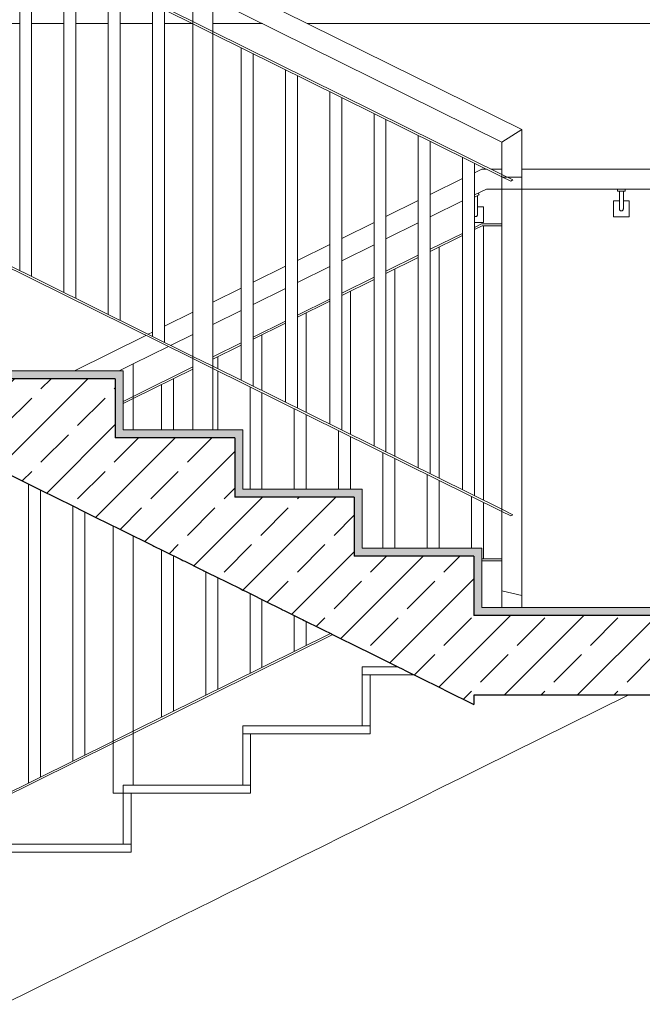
# Model space of a CAD drawing. Header units: centimetres. Extents: x -1103 to 10505, y -997 to 1780.
# Tile 72 of 102: x 9135 to 9291, y 587 to 834. Entities that reach past the tile are written whole.
import ezdxf

# ---------------------------------------------------------------- set-up
doc = ezdxf.new("R2010")
doc.units = ezdxf.units.CM
doc.header["$LTSCALE"] = 0.1
doc.header["$MEASUREMENT"] = 0
doc.linetypes.add('Wipeout_Contour', pattern=[1000, 0, -1000])
for name, color, linetype in [('2_barierki.K_IR', 7, 'Continuous'), ('2_schody.K_IR', 7, 'Continuous'), ('2_ściany.K_IR', 7, 'Continuous')]:
    doc.layers.add(name, color=color, linetype=linetype)
pattern_1 = [(45, (10358.23, -421.512), (-9.19239, 9.19239), []), (45, (10353.634, -416.916), (-9.19239, 9.19239), [9.75, -3.25])]

# ---------------------------------------------------------------- blocks, each defined once
blk = doc.blocks.new('ElemPrzekroju_806_2', base_point=(10358.23, -421.51))
at = {"layer": '2_schody.K_IR', "color": 7, "linetype": 'Continuous', "lineweight": 15}
for p, q in [((9160.87, 627.09), (9130.87, 627.09)), ((9130.87, 625.09), (9130.87, 627.09)), ((9132.87, 625.09), (9130.87, 625.09))]:
    blk.add_line(p, q, dxfattribs=at)
blk = doc.blocks.new('ElemPrzekroju_807_2', base_point=(10358.23, -421.51))
at = {"layer": '2_schody.K_IR', "color": 7, "linetype": 'Continuous', "lineweight": 15}
for p, q in [((9190.87, 641.94), (9160.87, 641.94)), ((9160.87, 639.94), (9160.87, 641.94)), ((9162.87, 639.94), (9160.87, 639.94))]:
    blk.add_line(p, q, dxfattribs=at)
blk = doc.blocks.new('ElemPrzekroju_808_2', base_point=(10358.23, -421.51))
at = {"layer": '2_schody.K_IR', "color": 7, "linetype": 'Continuous', "lineweight": 15}
for p, q in [((9220.87, 656.79), (9190.87, 656.79)), ((9190.87, 654.79), (9190.87, 656.79)), ((9192.87, 654.79), (9190.87, 654.79))]:
    blk.add_line(p, q, dxfattribs=at)
blk = doc.blocks.new('ElemPrzekroju_809_2', base_point=(10358.23, -421.51))
at = {"layer": '2_schody.K_IR', "linetype": 'Continuous', "lineweight": 0, "true_color": 0x000000}
blk.add_hatch(color=18, dxfattribs=at).paths.add_polyline_path([(9248.87, 684.49), (9425.87, 684.49), (9425.87, 686.49), (9248.87, 686.49)])
at = {"layer": '2_schody.K_IR', "color": 7, "linetype": 'Continuous', "lineweight": 15}
blk.add_line((9425.87, 686.49), (9250.87, 686.49), dxfattribs=at)
blk = doc.blocks.new('ElemPrzekroju_810_2', base_point=(10358.23, -421.51))
at = {"layer": '2_schody.K_IR', "color": 7, "linetype": 'Continuous', "lineweight": 15}
for p, q in [((9229.75, 671.64), (9220.87, 671.64)), ((9220.87, 669.64), (9220.87, 671.64)), ((9222.87, 669.64), (9220.87, 669.64))]:
    blk.add_line(p, q, dxfattribs=at)
blk = doc.blocks.new('ElemPrzekroju_811_2', base_point=(10358.23, -421.51))
at = {"layer": '2_schody.K_IR', "linetype": 'Continuous', "lineweight": 0, "true_color": 0x000000}
blk.add_hatch(color=18, dxfattribs=at).paths.add_polyline_path([(9218.87, 699.34), (9250.87, 699.34), (9250.87, 701.34), (9218.87, 701.34)])
at = {"layer": '2_schody.K_IR', "color": 7, "linetype": 'Continuous', "lineweight": 15}
for q in [(9220.87, 701.34), (9250.87, 699.34)]:
    blk.add_line((9250.87, 701.34), q, dxfattribs=at)
blk = doc.blocks.new('ElemPrzekroju_812_2', base_point=(10358.23, -421.51))
at = {"layer": '2_schody.K_IR', "linetype": 'Continuous', "lineweight": 0, "true_color": 0x000000}
blk.add_hatch(color=18, dxfattribs=at).paths.add_polyline_path([(9220.87, 714.19), (9220.87, 716.19), (9188.87, 716.19), (9188.87, 714.19)])
at = {"layer": '2_schody.K_IR', "color": 7, "linetype": 'Continuous', "lineweight": 15}
for q in [(9190.87, 716.19), (9220.87, 714.19)]:
    blk.add_line((9220.87, 716.19), q, dxfattribs=at)
blk = doc.blocks.new('ElemPrzekroju_813_2', base_point=(10358.23, -421.51))
at = {"layer": '2_schody.K_IR', "linetype": 'Continuous', "lineweight": 0, "true_color": 0x000000}
blk.add_hatch(color=18, dxfattribs=at).paths.add_polyline_path([(9190.87, 729.04), (9190.87, 731.04), (9158.87, 731.04), (9158.87, 729.04)])
at = {"layer": '2_schody.K_IR', "color": 7, "linetype": 'Continuous', "lineweight": 15}
for q in [(9160.87, 731.04), (9190.87, 729.04)]:
    blk.add_line((9190.87, 731.04), q, dxfattribs=at)
blk = doc.blocks.new('ElemPrzekroju_814_2', base_point=(10358.23, -421.51))
at = {"layer": '2_schody.K_IR', "linetype": 'Continuous', "lineweight": 0, "true_color": 0x000000}
blk.add_hatch(color=18, dxfattribs=at).paths.add_polyline_path([(9160.87, 743.89), (9160.87, 745.89), (9128.87, 745.89), (9128.87, 743.89)])
at = {"layer": '2_schody.K_IR', "color": 7, "linetype": 'Continuous', "lineweight": 15}
for q in [(9130.87, 745.89), (9160.87, 743.89)]:
    blk.add_line((9160.87, 745.89), q, dxfattribs=at)
blk = doc.blocks.new('ElemPrzekroju_820_2', base_point=(10358.23, -421.51))
at = {"layer": '2_schody.K_IR', "color": 7, "linetype": 'Continuous', "lineweight": 15}
for p, q in [((9222.87, 654.79), (9222.87, 669.64)), ((9233.79, 669.64), (9222.87, 669.64)), ((9287.55, 664.49), (9250.87, 646.33)), ((9192.87, 639.94), (9192.87, 654.79)), ((9222.87, 654.79), (9192.87, 654.79)), ((9245.87, 643.86), (9250.87, 646.33)), ((9240.87, 641.38), (9245.87, 643.86)), ((9162.87, 625.09), (9162.87, 639.94)), ((9192.87, 639.94), (9162.87, 639.94)), ((9235.87, 638.91), (9240.87, 641.38)), ((9230.87, 636.43), (9235.87, 638.91)), ((9225.87, 633.96), (9230.87, 636.43)), ((9220.87, 631.48), (9225.87, 633.96)), ((9215.87, 629.01), (9220.87, 631.48)), ((9210.87, 626.53), (9215.87, 629.01)), ((9162.87, 625.09), (9132.87, 625.09)), ((9205.87, 624.06), (9210.87, 626.53)), ((9200.87, 621.58), (9205.87, 624.06)), ((9195.87, 619.11), (9200.87, 621.58)), ((9190.87, 616.63), (9195.87, 619.11)), ((9187.12, 614.78), (9190.87, 616.63)), ((9179.62, 611.06), (9183.37, 612.92)), ((9183.37, 612.92), (9187.12, 614.78)), ((9175.87, 609.21), (9179.62, 611.06)), ((9172.12, 607.35), (9175.87, 609.21)), ((9164.62, 603.64), (9168.37, 605.49)), ((9168.37, 605.49), (9172.12, 607.35)), ((9160.87, 601.78), (9164.62, 603.64)), ((9155.87, 599.31), (9160.87, 601.78)), ((9150.87, 596.83), (9155.87, 599.31)), ((9145.87, 594.36), (9150.87, 596.83)), ((9140.87, 591.88), (9145.87, 594.36)), ((9135.87, 589.41), (9140.87, 591.88)), ((9130.87, 586.93), (9135.87, 589.41))]:
    blk.add_line(p, q, dxfattribs=at)
blk = doc.blocks.new('ElemPrzekroju_821_2', base_point=(10358.23, -421.51))
at = {"color": 254, "linetype": 'Wipeout_Contour', "lineweight": 0, "ltscale": 1180402.804381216}
blk.add_wipeout([(8980.87, 812.99), (8944.19, 812.99), (8987.7, 791.45), (8988.37, 791.12), (8989.05, 790.78), (8995.2, 787.74), (8995.87, 787.41), (8996.55, 787.07), (9002.7, 784.03), (9003.37, 783.69), (9004.05, 783.36), (9010.2, 780.32), (9010.87, 779.98), (9011.77, 779.54), (9019.97, 775.48), (9020.87, 775.03), (9021.77, 774.59), (9029.97, 770.53), (9030.87, 770.08), (9031.77, 769.64), (9039.97, 765.58), (9040.87, 765.13), (9041.55, 764.8), (9047.7, 761.75), (9048.37, 761.42), (9049.05, 761.08), (9055.2, 758.04), (9055.87, 757.71), (9056.55, 757.37), (9062.7, 754.33), (9063.37, 753.99), (9064.05, 753.66), (9070.2, 750.62), (9070.87, 750.28), (9071.77, 749.84), (9079.97, 745.78), (9080.87, 745.33), (9081.77, 744.89), (9089.97, 740.83), (9090.87, 740.38), (9091.77, 739.94), (9099.97, 735.88), (9100.87, 735.43), (9101.55, 735.1), (9107.7, 732.05), (9108.37, 731.72), (9109.05, 731.38), (9115.2, 728.34), (9115.87, 728.01), (9116.55, 727.67), (9122.7, 724.63), (9123.37, 724.29), (9124.05, 723.96), (9130.2, 720.92), (9130.87, 720.58), (9131.55, 720.25), (9137.7, 717.2), (9138.37, 716.87), (9139.05, 716.53), (9145.2, 713.49), (9145.87, 713.16), (9146.55, 712.82), (9152.7, 709.78), (9153.37, 709.44), (9154.05, 709.11), (9160.2, 706.07), (9160.87, 705.73), (9161.55, 705.4), (9167.7, 702.35), (9168.37, 702.02), (9168.6, 701.91), (9170.65, 700.89), (9170.87, 700.78), (9171.32, 700.56), (9175.42, 698.53), (9175.87, 698.31), (9176.32, 698.08), (9180.42, 696.05), (9180.87, 695.83), (9181.1, 695.72), (9183.15, 694.71), (9183.37, 694.59), (9184.05, 694.26), (9190.2, 691.22), (9190.87, 690.88), (9191.55, 690.55), (9197.7, 687.5), (9198.37, 687.17), (9198.6, 687.06), (9200.65, 686.04), (9200.87, 685.93), (9201.32, 685.71), (9205.42, 683.68), (9205.87, 683.46), (9206.32, 683.23), (9210.42, 681.2), (9210.87, 680.98), (9211.1, 680.87), (9213.15, 679.86), (9213.37, 679.74), (9214.05, 679.41), (9220.2, 676.37), (9220.87, 676.03), (9221.77, 675.59), (9229.97, 671.53), (9230.87, 671.08), (9231.77, 670.64), (9239.97, 666.58), (9240.87, 666.13), (9241.77, 665.69), (9248.87, 662.17), (9248.87, 699.34), (9218.87, 699.34), (9218.87, 714.19), (9188.87, 714.19), (9188.87, 729.04), (9158.87, 729.04), (9158.87, 743.89), (9128.87, 743.89), (9128.87, 758.74), (9098.87, 758.74), (9098.87, 773.59), (9068.87, 773.59), (9068.87, 788.44), (9038.87, 788.44), (9038.87, 803.29), (9008.87, 803.29), (9008.87, 817.99), (8980.87, 817.99)], dxfattribs=at).dxf.layer = '2_schody.K_IR'
at = {"layer": '2_schody.K_IR', "linetype": 'Continuous', "lineweight": 0, "true_color": 0x000000}
h = blk.add_hatch(dxfattribs=at)
h.set_pattern_fill('Beton_zbrojony_0002', color=18, style=0, pattern_type=2)
h.set_pattern_definition(pattern_1)
h.paths.add_polyline_path([(8980.87, 812.99), (8944.19, 812.99), (8987.7, 791.45), (8988.37, 791.12), (8989.05, 790.78), (8995.2, 787.74), (8995.87, 787.41), (8996.55, 787.07), (9002.7, 784.03), (9003.37, 783.69), (9004.05, 783.36), (9010.2, 780.32), (9010.87, 779.98), (9011.77, 779.54), (9019.97, 775.48), (9020.87, 775.03), (9021.77, 774.59), (9029.97, 770.53), (9030.87, 770.08), (9031.77, 769.64), (9039.97, 765.58), (9040.87, 765.13), (9041.55, 764.8), (9047.7, 761.75), (9048.37, 761.42), (9049.05, 761.08), (9055.2, 758.04), (9055.87, 757.71), (9056.55, 757.37), (9062.7, 754.33), (9063.37, 753.99), (9064.05, 753.66), (9070.2, 750.62), (9070.87, 750.28), (9071.77, 749.84), (9079.97, 745.78), (9080.87, 745.33), (9081.77, 744.89), (9089.97, 740.83), (9090.87, 740.38), (9091.77, 739.94), (9099.97, 735.88), (9100.87, 735.43), (9101.55, 735.1), (9107.7, 732.05), (9108.37, 731.72), (9109.05, 731.38), (9115.2, 728.34), (9115.87, 728.01), (9116.55, 727.67), (9122.7, 724.63), (9123.37, 724.29), (9124.05, 723.96), (9130.2, 720.92), (9130.87, 720.58), (9131.55, 720.25), (9137.7, 717.2), (9138.37, 716.87), (9139.05, 716.53), (9145.2, 713.49), (9145.87, 713.16), (9146.55, 712.82), (9152.7, 709.78), (9153.37, 709.44), (9154.05, 709.11), (9160.2, 706.07), (9160.87, 705.73), (9161.55, 705.4), (9167.7, 702.35), (9168.37, 702.02), (9168.6, 701.91), (9170.65, 700.89), (9170.87, 700.78), (9171.32, 700.56), (9175.42, 698.53), (9175.87, 698.31), (9176.32, 698.08), (9180.42, 696.05), (9180.87, 695.83), (9181.1, 695.72), (9183.15, 694.71), (9183.37, 694.59), (9184.05, 694.26), (9190.2, 691.22), (9190.87, 690.88), (9191.55, 690.55), (9197.7, 687.5), (9198.37, 687.17), (9198.6, 687.06), (9200.65, 686.04), (9200.87, 685.93), (9201.32, 685.71), (9205.42, 683.68), (9205.87, 683.46), (9206.32, 683.23), (9210.42, 681.2), (9210.87, 680.98), (9211.1, 680.87), (9213.15, 679.86), (9213.37, 679.74), (9214.05, 679.41), (9220.2, 676.37), (9220.87, 676.03), (9221.77, 675.59), (9229.97, 671.53), (9230.87, 671.08), (9231.77, 670.64), (9239.97, 666.58), (9240.87, 666.13), (9241.77, 665.69), (9248.87, 662.17), (9248.87, 699.34), (9218.87, 699.34), (9218.87, 714.19), (9188.87, 714.19), (9188.87, 729.04), (9158.87, 729.04), (9158.87, 743.89), (9128.87, 743.89), (9128.87, 758.74), (9098.87, 758.74), (9098.87, 773.59), (9068.87, 773.59), (9068.87, 788.44), (9038.87, 788.44), (9038.87, 803.29), (9008.87, 803.29), (9008.87, 817.99), (8980.87, 817.99)])
at = {"layer": '2_schody.K_IR', "color": 7, "linetype": 'Continuous', "lineweight": 30}
for p, q in [((9158.87, 743.89), (9128.87, 743.89)), ((9188.87, 729.04), (9158.87, 729.04)), ((9218.87, 714.19), (9188.87, 714.19)), ((9248.87, 699.34), (9218.87, 699.34)), ((9248.87, 664.49), (9248.87, 662.17))]:
    blk.add_line(p, q, dxfattribs=at)
at = {"layer": '2_schody.K_IR', "color": 7, "linetype": 'Continuous', "lineweight": 30, "flags": 128}
for points in [[(9131.55, 720.25), (9137.7, 717.2), (9138.37, 716.87), (9139.05, 716.53), (9145.2, 713.49), (9145.87, 713.16), (9146.55, 712.82), (9152.7, 709.78), (9153.37, 709.44), (9154.05, 709.11), (9160.2, 706.07), (9160.87, 705.73), (9161.55, 705.4), (9167.7, 702.35), (9168.37, 702.02), (9168.6, 701.91), (9170.65, 700.89), (9170.87, 700.78), (9171.32, 700.56), (9175.42, 698.53), (9175.87, 698.31), (9176.32, 698.08), (9180.42, 696.05), (9180.87, 695.83), (9181.1, 695.72), (9183.15, 694.71), (9183.37, 694.59), (9184.05, 694.26), (9190.2, 691.22), (9190.87, 690.88), (9191.55, 690.55), (9197.7, 687.5), (9198.37, 687.17), (9198.6, 687.06), (9200.65, 686.04), (9200.87, 685.93), (9201.32, 685.71), (9205.42, 683.68), (9205.87, 683.46), (9206.32, 683.23), (9210.42, 681.2), (9210.87, 680.98), (9211.1, 680.87), (9213.15, 679.86), (9213.37, 679.74), (9214.05, 679.41), (9220.2, 676.37), (9220.87, 676.03), (9221.77, 675.59), (9229.97, 671.53), (9230.87, 671.08), (9231.77, 670.64), (9239.97, 666.58), (9240.87, 666.13), (9241.77, 665.69), (9248.87, 662.17)], [(9158.87, 743.89), (9158.87, 731.04), (9158.87, 729.04)], [(9188.87, 729.04), (9188.87, 716.19), (9188.87, 714.19)], [(9218.87, 714.19), (9218.87, 701.34), (9218.87, 699.34)], [(9248.87, 699.34), (9248.87, 686.49), (9248.87, 684.49)]]:
    blk.add_lwpolyline(points, dxfattribs=at)
blk = doc.blocks.new('ElemPrzekroju_822_2', base_point=(10358.23, -421.51))
at = {"color": 254, "linetype": 'Wipeout_Contour', "lineweight": 0, "ltscale": 37446.833373}
blk.add_wipeout([(9425.87, 664.49), (9425.87, 684.49), (9248.87, 684.49), (9248.87, 664.49)], dxfattribs=at).dxf.layer = '2_schody.K_IR'
at = {"layer": '2_schody.K_IR', "linetype": 'Continuous', "lineweight": 0, "true_color": 0x000000}
h = blk.add_hatch(dxfattribs=at)
h.set_pattern_fill('Beton_zbrojony_0002', color=18, style=0, pattern_type=2)
h.set_pattern_definition(pattern_1)
h.paths.add_polyline_path([(9425.87, 664.49), (9425.87, 684.49), (9248.87, 684.49), (9248.87, 664.49)])
at = {"layer": '2_schody.K_IR', "color": 7, "linetype": 'Continuous', "lineweight": 30}
blk.add_line((9425.87, 664.49), (9248.87, 664.49), dxfattribs=at)
at = {"layer": '2_schody.K_IR', "color": 7, "linetype": 'Continuous', "lineweight": 30, "flags": 128}
blk.add_lwpolyline([(9425.87, 684.49), (9420.87, 684.49), (9415.87, 684.49), (9248.87, 684.49)], dxfattribs=at)
blk = doc.blocks.new('ElemPrzekroju_992_2', base_point=(10358.23, -421.51))
at = {"layer": '2_schody.K_IR', "color": 7, "linetype": 'Continuous', "lineweight": 15}
for p, q in [((9160.87, 627.09), (9160.87, 639.94)), ((9162.87, 627.09), (9160.87, 627.09))]:
    blk.add_line(p, q, dxfattribs=at)
blk = doc.blocks.new('ElemPrzekroju_993_2', base_point=(10358.23, -421.51))
at = {"layer": '2_schody.K_IR', "color": 7, "linetype": 'Continuous', "lineweight": 15}
for p, q in [((9190.87, 641.94), (9190.87, 654.79)), ((9192.87, 641.94), (9190.87, 641.94))]:
    blk.add_line(p, q, dxfattribs=at)
blk = doc.blocks.new('ElemPrzekroju_994_2', base_point=(10358.23, -421.51))
at = {"layer": '2_schody.K_IR', "color": 7, "linetype": 'Continuous', "lineweight": 15}
for p, q in [((9220.87, 656.79), (9220.87, 669.64)), ((9222.87, 656.79), (9220.87, 656.79))]:
    blk.add_line(p, q, dxfattribs=at)
blk = doc.blocks.new('ElemPrzekroju_995_2', base_point=(10358.23, -421.51))
at = {"layer": '2_schody.K_IR', "linetype": 'Continuous', "lineweight": 0, "true_color": 0x000000}
blk.add_hatch(color=18, dxfattribs=at).paths.add_polyline_path([(9250.87, 699.34), (9248.87, 699.34), (9248.87, 686.49), (9250.87, 686.49)])
at = {"layer": '2_schody.K_IR', "color": 7, "linetype": 'Continuous', "lineweight": 15}
blk.add_line((9250.87, 699.34), (9250.87, 686.49), dxfattribs=at)
blk = doc.blocks.new('ElemPrzekroju_996_2', base_point=(10358.23, -421.51))
at = {"layer": '2_schody.K_IR', "linetype": 'Continuous', "lineweight": 0, "true_color": 0x000000}
blk.add_hatch(color=18, dxfattribs=at).paths.add_polyline_path([(9220.87, 714.19), (9218.87, 714.19), (9218.87, 701.34), (9220.87, 701.34)])
at = {"layer": '2_schody.K_IR', "color": 7, "linetype": 'Continuous', "lineweight": 15}
blk.add_line((9220.87, 714.19), (9220.87, 701.34), dxfattribs=at)
blk = doc.blocks.new('ElemPrzekroju_997_2', base_point=(10358.23, -421.51))
at = {"layer": '2_schody.K_IR', "linetype": 'Continuous', "lineweight": 0, "true_color": 0x000000}
blk.add_hatch(color=18, dxfattribs=at).paths.add_polyline_path([(9190.87, 729.04), (9188.87, 729.04), (9188.87, 716.19), (9190.87, 716.19)])
at = {"layer": '2_schody.K_IR', "color": 7, "linetype": 'Continuous', "lineweight": 15}
blk.add_line((9190.87, 729.04), (9190.87, 716.19), dxfattribs=at)
blk = doc.blocks.new('ElemPrzekroju_998_2', base_point=(10358.23, -421.51))
at = {"layer": '2_schody.K_IR', "linetype": 'Continuous', "lineweight": 0, "true_color": 0x000000}
blk.add_hatch(color=18, dxfattribs=at).paths.add_polyline_path([(9160.87, 743.89), (9158.87, 743.89), (9158.87, 731.04), (9160.87, 731.04)])
at = {"layer": '2_schody.K_IR', "color": 7, "linetype": 'Continuous', "lineweight": 15}
blk.add_line((9160.87, 743.89), (9160.87, 731.04), dxfattribs=at)
blk = doc.blocks.new('ElemPrzekroju_1025_2', base_point=(10358.23, -421.51))
at = {"layer": '2_ściany.K_IR', "color": 7, "linetype": 'Continuous', "lineweight": 13}
for p, q in [((9126.82, 832.99), (9134.93, 832.99)), ((9137.93, 832.99), (9146.04, 832.99)), ((9149.04, 832.99), (9157.15, 832.99)), ((9160.15, 832.99), (9168.26, 832.99)), ((9171.26, 832.99), (9178.29, 832.99)), ((9183.37, 832.99), (9195.86, 832.99)), ((9207.13, 832.99), (9425.87, 832.99))]:
    blk.add_line(p, q, dxfattribs=at)
blk = doc.blocks.new('ElemPrzekroju_1085_2', base_point=(10358.23, -421.51))
at = {"layer": '2_barierki.K_IR', "color": 7, "linetype": 'Continuous', "lineweight": 15}
for p, q in [((9415.87, 796.49), (9260.87, 796.49)), ((9415.87, 791.49), (9260.87, 791.49))]:
    blk.add_line(p, q, dxfattribs=at)
at = {"layer": '2_barierki.K_IR', "color": 7, "linetype": 'Continuous', "lineweight": 0}
for p, q in [((9284.87, 790.99), (9284.87, 791.49)), ((9284.87, 790.99), (9286.87, 790.99)), ((9285.37, 790.99), (9285.37, 789.49)), ((9286.37, 790.99), (9286.37, 789.49)), ((9286.87, 790.99), (9286.87, 791.49)), ((9384.87, 790.99), (9384.87, 791.49)), ((9384.87, 790.99), (9386.87, 790.99)), ((9385.37, 790.99), (9385.37, 789.49)), ((9386.37, 790.99), (9386.37, 789.49)), ((9386.87, 790.99), (9386.87, 791.49)), ((9283.87, 784.49), (9283.87, 788.49)), ((9283.87, 788.49), (9285.37, 788.49)), ((9285.37, 789.49), (9285.37, 788.97)), ((9285.37, 788.97), (9285.37, 788.46)), ((9285.37, 788.46), (9285.37, 787.99)), ((9286.37, 789.49), (9286.37, 788.97)), ((9286.37, 788.97), (9286.37, 788.46)), ((9286.37, 788.49), (9287.87, 788.49)), ((9286.37, 788.46), (9286.37, 787.99)), ((9287.87, 788.49), (9287.87, 784.49)), ((9383.87, 784.49), (9383.87, 788.49)), ((9383.87, 788.49), (9385.37, 788.49)), ((9385.37, 789.49), (9385.37, 788.97)), ((9385.37, 788.97), (9385.37, 788.46)), ((9385.37, 788.46), (9385.37, 787.99)), ((9386.37, 789.49), (9386.37, 788.97)), ((9386.37, 788.97), (9386.37, 788.46)), ((9386.37, 788.49), (9387.87, 788.49)), ((9386.37, 788.46), (9386.37, 787.99)), ((9387.87, 788.49), (9387.87, 784.49)), ((9285.37, 787.99), (9285.37, 787.56)), ((9285.37, 787.56), (9285.37, 787.19)), ((9285.37, 787.19), (9285.37, 786.89)), ((9285.37, 786.89), (9285.37, 786.67)), ((9285.37, 786.67), (9285.37, 786.53)), ((9285.37, 786.53), (9285.37, 786.49)), ((9285.38, 786.4), (9285.37, 786.49)), ((9285.4, 786.32), (9285.38, 786.4)), ((9285.44, 786.24), (9285.4, 786.32)), ((9285.49, 786.17), (9285.44, 786.24)), ((9285.55, 786.1), (9285.49, 786.17)), ((9285.62, 786.05), (9285.55, 786.1)), ((9285.7, 786.02), (9285.62, 786.05)), ((9285.79, 786), (9285.7, 786.02)), ((9285.87, 785.99), (9285.79, 786)), ((9285.96, 786), (9285.87, 785.99)), ((9286.04, 786.02), (9285.96, 786)), ((9286.12, 786.05), (9286.04, 786.02)), ((9286.19, 786.1), (9286.12, 786.05)), ((9286.26, 786.17), (9286.19, 786.1)), ((9286.31, 786.24), (9286.26, 786.17)), ((9286.34, 786.32), (9286.31, 786.24)), ((9286.36, 786.4), (9286.34, 786.32)), ((9286.37, 786.49), (9286.36, 786.4)), ((9286.37, 787.99), (9286.37, 787.56)), ((9286.37, 787.56), (9286.37, 787.19)), ((9286.37, 787.19), (9286.37, 786.89)), ((9286.37, 786.89), (9286.37, 786.67)), ((9286.37, 786.67), (9286.37, 786.53)), ((9286.37, 786.53), (9286.37, 786.49)), ((9385.37, 787.99), (9385.37, 787.56)), ((9385.37, 787.56), (9385.37, 787.19)), ((9385.37, 787.19), (9385.37, 786.89)), ((9385.37, 786.89), (9385.37, 786.67)), ((9385.37, 786.67), (9385.37, 786.53)), ((9385.37, 786.53), (9385.37, 786.49)), ((9385.38, 786.4), (9385.37, 786.49)), ((9385.4, 786.32), (9385.38, 786.4)), ((9385.44, 786.24), (9385.4, 786.32)), ((9385.49, 786.17), (9385.44, 786.24)), ((9385.55, 786.1), (9385.49, 786.17)), ((9385.62, 786.05), (9385.55, 786.1)), ((9385.7, 786.02), (9385.62, 786.05)), ((9385.79, 786), (9385.7, 786.02)), ((9385.87, 785.99), (9385.79, 786)), ((9385.96, 786), (9385.87, 785.99)), ((9386.04, 786.02), (9385.96, 786)), ((9386.12, 786.05), (9386.04, 786.02)), ((9386.19, 786.1), (9386.12, 786.05)), ((9386.26, 786.17), (9386.19, 786.1)), ((9386.31, 786.24), (9386.26, 786.17)), ((9386.34, 786.32), (9386.31, 786.24)), ((9386.36, 786.4), (9386.34, 786.32)), ((9386.37, 786.49), (9386.36, 786.4)), ((9386.37, 787.99), (9386.37, 787.56)), ((9386.37, 787.56), (9386.37, 787.19)), ((9386.37, 787.19), (9386.37, 786.89)), ((9386.37, 786.89), (9386.37, 786.67)), ((9386.37, 786.67), (9386.37, 786.53)), ((9386.37, 786.53), (9386.37, 786.49)), ((9287.87, 784.49), (9283.87, 784.49)), ((9387.87, 784.49), (9383.87, 784.49))]:
    blk.add_line(p, q, dxfattribs=at)
blk = doc.blocks.new('ElemPrzekroju_1089_2', base_point=(10358.23, -421.51))
at = {"layer": '2_barierki.K_IR', "color": 7, "linetype": 'Continuous', "lineweight": 0}
for p, q in [((9249.04, 789.44), (9250.17, 790)), ((9249.78, 789.81), (9249.78, 788.06)), ((9250.17, 790), (9249.95, 790.45)), ((9249.78, 788.06), (9249.78, 787.54)), ((9249.78, 787.54), (9249.78, 787.03)), ((9249.78, 787.06), (9251.28, 787.06)), ((9249.78, 787.03), (9249.78, 786.56)), ((9249.78, 786.56), (9249.78, 786.13)), ((9249.78, 786.13), (9249.78, 785.76)), ((9249.78, 785.76), (9249.78, 785.46)), ((9251.28, 787.06), (9251.28, 783.06)), ((9249.1, 784.59), (9249.04, 784.62)), ((9249.19, 784.57), (9249.1, 784.59)), ((9249.28, 784.56), (9249.19, 784.57)), ((9249.36, 784.57), (9249.28, 784.56)), ((9249.45, 784.59), (9249.36, 784.57)), ((9249.53, 784.63), (9249.45, 784.59)), ((9249.6, 784.68), (9249.53, 784.63)), ((9249.66, 784.74), (9249.6, 784.68)), ((9249.71, 784.81), (9249.66, 784.74)), ((9249.75, 784.89), (9249.71, 784.81)), ((9249.77, 784.97), (9249.75, 784.89)), ((9249.78, 785.06), (9249.77, 784.97)), ((9249.78, 785.46), (9249.78, 785.24)), ((9249.78, 785.24), (9249.78, 785.11)), ((9249.78, 785.11), (9249.78, 785.06)), ((9251.28, 783.06), (9249.04, 783.06))]:
    blk.add_line(p, q, dxfattribs=at)
blk = doc.blocks.new('ElemPrzekroju_1906_2', base_point=(10358.23, -421.51))
at = {"layer": '2_barierki.K_IR', "color": 7, "linetype": 'Continuous', "lineweight": 0}
for p, q in [((9249.04, 795.58), (9250.87, 796.49)), ((9250.87, 796.49), (9252.03, 796.49)), ((9253.15, 796.49), (9255.87, 796.49)), ((9237.93, 790.08), (9246.04, 794.1)), ((9249.04, 790), (9252.04, 791.49)), ((9252.04, 791.49), (9255.87, 791.49)), ((9226.82, 784.58), (9234.93, 788.6)), ((9237.93, 784.5), (9246.04, 788.52)), ((9215.71, 779.08), (9223.82, 783.1)), ((9226.82, 779), (9234.93, 783.02)), ((9204.59, 773.58), (9212.71, 777.6)), ((9215.71, 773.5), (9223.82, 777.52)), ((9193.48, 768.08), (9201.59, 772.1)), ((9204.59, 768), (9212.71, 772.02)), ((9183.37, 763.08), (9190.48, 766.6)), ((9193.48, 762.5), (9201.59, 766.52)), ((9183.37, 757.5), (9190.48, 761.02)), ((9171.26, 757.08), (9178.37, 760.6)), ((9148.65, 745.89), (9166.6, 754.77)), ((9167.16, 755.05), (9168.26, 755.6)), ((9172.8, 752.26), (9178.37, 755.02)), ((9163.38, 747.6), (9172.24, 751.98)), ((9159.92, 745.89), (9163.38, 747.6))]:
    blk.add_line(p, q, dxfattribs=at)
blk = doc.blocks.new('ElemPrzekroju_1907_2', base_point=(10358.23, -421.51))
at = {"layer": '2_barierki.K_IR', "color": 7, "linetype": 'Continuous', "lineweight": 0}
for p, q in [((9250.87, 698.74), (9255.87, 698.74)), ((9250.87, 698.21), (9250.93, 698.24)), ((9250.93, 698.24), (9255.87, 698.24)), ((9163.38, 655.46), (9212.91, 679.97)), ((9163.38, 654.9), (9213.47, 679.7)), ((9158.38, 652.98), (9163.38, 655.46)), ((9158.38, 652.42), (9163.38, 654.9)), ((9064.16, 606.34), (9158.38, 652.98)), ((9064.72, 606.06), (9158.38, 652.42))]:
    blk.add_line(p, q, dxfattribs=at)
blk = doc.blocks.new('ElemPrzekroju_1908_2', base_point=(10358.23, -421.51))
at = {"layer": '2_barierki.K_IR', "color": 7, "linetype": 'Continuous', "lineweight": 0}
for p, q in [((9249.04, 781.86), (9250.81, 782.74)), ((9249.04, 781.3), (9250.93, 782.24)), ((9250.81, 782.74), (9255.87, 782.74)), ((9250.93, 782.24), (9255.87, 782.24)), ((9237.93, 776.36), (9246.04, 780.37)), ((9237.93, 775.8), (9246.04, 779.82)), ((9226.82, 770.86), (9234.93, 774.87)), ((9226.82, 770.3), (9234.93, 774.32)), ((9215.71, 765.36), (9223.82, 769.37)), ((9215.71, 764.8), (9223.82, 768.82)), ((9204.59, 759.86), (9212.71, 763.87)), ((9204.59, 759.3), (9212.71, 763.32)), ((9193.48, 754.36), (9201.59, 758.37)), ((9193.48, 753.8), (9201.59, 757.82)), ((9183.37, 749.35), (9190.48, 752.87)), ((9183.37, 748.8), (9190.48, 752.32)), ((9163.38, 739.46), (9178.37, 746.88)), ((9163.38, 738.9), (9178.37, 746.32)), ((9160.87, 738.22), (9163.38, 739.46)), ((9160.87, 737.66), (9163.38, 738.9))]:
    blk.add_line(p, q, dxfattribs=at)
blk = doc.blocks.new('ElemPrzekroju_1909_2', base_point=(10358.23, -421.51))
at = {"layer": '2_barierki.K_IR', "color": 7, "linetype": 'Continuous', "lineweight": 0}
for p, q in [((9260.87, 794.49), (9260.87, 806.39)), ((9255.87, 795.14), (9255.87, 803.28)), ((9255.87, 794.58), (9255.87, 795.14)), ((9255.87, 794.49), (9255.87, 794.58)), ((9255.87, 791.49), (9260.87, 791.49))]:
    blk.add_line(p, q, dxfattribs=at)
blk = doc.blocks.new('ElemPrzekroju_1910_2', base_point=(10358.23, -421.51))
at = {"layer": '2_barierki.K_IR', "color": 7, "linetype": 'Continuous', "lineweight": 0}
for p, q in [((9260.87, 806.39), (8980.87, 944.99)), ((9255.87, 803.28), (9183.37, 839.17)), ((9255.87, 803.28), (9260.87, 806.39))]:
    blk.add_line(p, q, dxfattribs=at)
blk = doc.blocks.new('ElemPrzekroju_1911_2', base_point=(10358.23, -421.51))
at = {"layer": '2_barierki.K_IR', "color": 7, "linetype": 'Continuous', "lineweight": 0}
for p, q in [((9178.37, 749.5), (9083.37, 796.53)), ((9178.37, 748.95), (9083.37, 795.97)), ((9183.37, 747.03), (9178.37, 749.5)), ((9183.37, 746.47), (9178.37, 748.95)), ((9255.87, 711.14), (9183.37, 747.03)), ((9255.87, 710.58), (9183.37, 746.47)), ((9258.62, 709.78), (9255.87, 711.14)), ((9258.12, 709.47), (9255.87, 710.58)), ((9258.12, 709.47), (9258.62, 709.78))]:
    blk.add_line(p, q, dxfattribs=at)
blk = doc.blocks.new('ElemPrzekroju_1912_2', base_point=(10358.23, -421.51))
at = {"layer": '2_barierki.K_IR', "color": 7, "linetype": 'Continuous', "lineweight": 0}
for p, q in [((9178.37, 833.5), (9083.37, 880.53)), ((9178.37, 832.95), (9083.37, 879.97)), ((9183.37, 831.03), (9178.37, 833.5)), ((9183.37, 830.47), (9178.37, 832.95)), ((9255.87, 795.14), (9183.37, 831.03)), ((9255.87, 794.58), (9183.37, 830.47)), ((9258.62, 793.78), (9255.87, 795.14)), ((9258.12, 793.47), (9255.87, 794.58)), ((9258.12, 793.47), (9258.62, 793.78))]:
    blk.add_line(p, q, dxfattribs=at)
blk = doc.blocks.new('ElemPrzekroju_1921_2', base_point=(10358.23, -421.51))
at = {"layer": '2_barierki.K_IR', "color": 7, "linetype": 'Continuous', "lineweight": 0}
for p, q in [((9159.88, 745.89), (9163.38, 747.62)), ((9163.38, 747.6), (9163.38, 747.62)), ((9163.38, 739.46), (9163.38, 747.6)), ((9163.38, 738.9), (9163.38, 739.46)), ((9163.38, 731.04), (9163.38, 738.9)), ((9158.38, 652.98), (9158.38, 706.97)), ((9163.38, 655.46), (9163.38, 704.49)), ((9163.38, 654.9), (9163.38, 655.46)), ((9163.38, 641.94), (9163.38, 654.9)), ((9158.38, 652.42), (9158.38, 652.98)), ((9158.38, 639.94), (9158.38, 652.42)), ((9158.38, 639.94), (9160.87, 639.94))]:
    blk.add_line(p, q, dxfattribs=at)
blk = doc.blocks.new('ElemPrzekroju_1928_2', base_point=(10358.23, -421.51))
at = {"layer": '2_barierki.K_IR', "color": 7, "linetype": 'Continuous', "lineweight": 0}
for p, q in [((9137.15, 642.48), (9137.15, 717.47)), ((9140.15, 643.96), (9140.15, 715.99))]:
    blk.add_line(p, q, dxfattribs=at)
blk = doc.blocks.new('ElemPrzekroju_1929_2', base_point=(10358.23, -421.51))
at = {"layer": '2_barierki.K_IR', "color": 7, "linetype": 'Continuous', "lineweight": 0}
for p, q in [((9148.27, 647.98), (9148.27, 711.97)), ((9151.27, 649.46), (9151.27, 710.49))]:
    blk.add_line(p, q, dxfattribs=at)
blk = doc.blocks.new('ElemPrzekroju_1930_2', base_point=(10358.23, -421.51))
at = {"layer": '2_barierki.K_IR', "color": 7, "linetype": 'Continuous', "lineweight": 0}
for p, q in [((9173.49, 731.04), (9173.49, 743.9)), ((9170.49, 731.04), (9170.49, 742.42)), ((9170.49, 658.98), (9170.49, 700.97)), ((9173.49, 660.46), (9173.49, 699.49))]:
    blk.add_line(p, q, dxfattribs=at)
blk = doc.blocks.new('ElemPrzekroju_1931_2', base_point=(10358.23, -421.51))
at = {"layer": '2_barierki.K_IR', "color": 7, "linetype": 'Continuous', "lineweight": 0}
for p, q in [((9184.6, 746.42), (9184.6, 749.4)), ((9184.6, 731.04), (9184.6, 745.86)), ((9181.6, 664.48), (9181.6, 695.47)), ((9184.6, 665.96), (9184.6, 693.99))]:
    blk.add_line(p, q, dxfattribs=at)
blk = doc.blocks.new('ElemPrzekroju_1932_2', base_point=(10358.23, -421.51))
at = {"layer": '2_barierki.K_IR', "color": 7, "linetype": 'Continuous', "lineweight": 0}
for p, q in [((9195.71, 740.92), (9195.71, 754.9)), ((9192.71, 716.19), (9192.71, 741.85)), ((9195.71, 716.19), (9195.71, 740.36)), ((9192.71, 669.98), (9192.71, 689.97)), ((9195.71, 671.46), (9195.71, 688.49))]:
    blk.add_line(p, q, dxfattribs=at)
blk = doc.blocks.new('ElemPrzekroju_1933_2', base_point=(10358.23, -421.51))
at = {"layer": '2_barierki.K_IR', "color": 7, "linetype": 'Continuous', "lineweight": 0}
for p, q in [((9206.82, 735.42), (9206.82, 760.4)), ((9203.82, 716.19), (9203.82, 736.35)), ((9206.82, 716.19), (9206.82, 734.86)), ((9203.82, 675.48), (9203.82, 684.47)), ((9206.82, 676.96), (9206.82, 682.99))]:
    blk.add_line(p, q, dxfattribs=at)
blk = doc.blocks.new('ElemPrzekroju_1934_2', base_point=(10358.23, -421.51))
at = {"layer": '2_barierki.K_IR', "color": 7, "linetype": 'Continuous', "lineweight": 0}
for p, q in [((9217.93, 729.92), (9217.93, 765.9)), ((9214.93, 716.19), (9214.93, 730.85)), ((9217.93, 716.19), (9217.93, 729.36))]:
    blk.add_line(p, q, dxfattribs=at)
blk = doc.blocks.new('ElemPrzekroju_1935_2', base_point=(10358.23, -421.51))
at = {"layer": '2_barierki.K_IR', "color": 7, "linetype": 'Continuous', "lineweight": 0}
for p, q in [((9229.04, 724.42), (9229.04, 771.4)), ((9226.04, 701.34), (9226.04, 725.35)), ((9229.04, 701.34), (9229.04, 723.86))]:
    blk.add_line(p, q, dxfattribs=at)
blk = doc.blocks.new('ElemPrzekroju_1936_2', base_point=(10358.23, -421.51))
at = {"layer": '2_barierki.K_IR', "color": 7, "linetype": 'Continuous', "lineweight": 0}
for p, q in [((9240.15, 718.92), (9240.15, 776.9)), ((9237.15, 701.34), (9237.15, 719.85)), ((9240.15, 701.34), (9240.15, 718.36))]:
    blk.add_line(p, q, dxfattribs=at)
blk = doc.blocks.new('ElemPrzekroju_1937_2', base_point=(10358.23, -421.51))
at = {"layer": '2_barierki.K_IR', "color": 7, "linetype": 'Continuous', "lineweight": 0}
for p, q in [((9251.27, 713.42), (9251.27, 782.24)), ((9248.27, 701.34), (9248.27, 714.35)), ((9251.27, 698.74), (9251.27, 712.86))]:
    blk.add_line(p, q, dxfattribs=at)
blk = doc.blocks.new('ElemPrzekroju_1938_2', base_point=(10358.23, -421.51))
at = {"layer": '2_barierki.K_IR', "color": 7, "linetype": 'Continuous', "lineweight": 0}
for p, q in [((9255.87, 686.49), (9255.87, 690.64)), ((9260.87, 686.49), (9260.87, 689.47))]:
    blk.add_line(p, q, dxfattribs=at)
blk = doc.blocks.new('ElemPrzekroju_1939_2', base_point=(10358.23, -421.51))
at = {"layer": '2_barierki.K_IR', "color": 7, "linetype": 'Continuous', "lineweight": 0}
for p, q in [((9178.37, 841.67), (9183.37, 839.19)), ((9178.37, 841.65), (9178.37, 841.67)), ((9178.37, 833.5), (9178.37, 841.65)), ((9183.37, 839.17), (9183.37, 839.19)), ((9183.37, 831.03), (9183.37, 839.17)), ((9178.37, 832.95), (9178.37, 833.5)), ((9178.37, 749.5), (9178.37, 832.95)), ((9183.37, 830.47), (9183.37, 831.03)), ((9183.37, 747.03), (9183.37, 830.47)), ((9178.37, 748.95), (9178.37, 749.5)), ((9178.37, 731.04), (9178.37, 748.95)), ((9183.37, 746.47), (9183.37, 747.03)), ((9183.37, 731.04), (9183.37, 746.47))]:
    blk.add_line(p, q, dxfattribs=at)
blk = doc.blocks.new('ElemPrzekroju_1940_2', base_point=(10358.23, -421.51))
at = {"layer": '2_barierki.K_IR', "color": 7, "linetype": 'Continuous', "lineweight": 0}
for p, q in [((9246.04, 716.01), (9246.04, 799.45)), ((9249.04, 714.52), (9249.04, 797.97))]:
    blk.add_line(p, q, dxfattribs=at)
blk = doc.blocks.new('ElemPrzekroju_1941_2', base_point=(10358.23, -421.51))
at = {"layer": '2_barierki.K_IR', "color": 7, "linetype": 'Continuous', "lineweight": 0}
for p, q in [((9234.93, 721.51), (9234.93, 804.95)), ((9237.93, 720.02), (9237.93, 803.47))]:
    blk.add_line(p, q, dxfattribs=at)
blk = doc.blocks.new('ElemPrzekroju_1942_2', base_point=(10358.23, -421.51))
at = {"layer": '2_barierki.K_IR', "color": 7, "linetype": 'Continuous', "lineweight": 0}
for p, q in [((9223.82, 727.01), (9223.82, 810.45)), ((9226.82, 725.52), (9226.82, 808.97))]:
    blk.add_line(p, q, dxfattribs=at)
blk = doc.blocks.new('ElemPrzekroju_1943_2', base_point=(10358.23, -421.51))
at = {"layer": '2_barierki.K_IR', "color": 7, "linetype": 'Continuous', "lineweight": 0}
for p, q in [((9212.71, 732.51), (9212.71, 815.95)), ((9215.71, 731.02), (9215.71, 814.47))]:
    blk.add_line(p, q, dxfattribs=at)
blk = doc.blocks.new('ElemPrzekroju_1944_2', base_point=(10358.23, -421.51))
at = {"layer": '2_barierki.K_IR', "color": 7, "linetype": 'Continuous', "lineweight": 0}
for p, q in [((9201.59, 738.01), (9201.59, 821.45)), ((9204.59, 736.52), (9204.59, 819.97))]:
    blk.add_line(p, q, dxfattribs=at)
blk = doc.blocks.new('ElemPrzekroju_1945_2', base_point=(10358.23, -421.51))
at = {"layer": '2_barierki.K_IR', "color": 7, "linetype": 'Continuous', "lineweight": 0}
for p, q in [((9190.48, 743.51), (9190.48, 826.95)), ((9193.48, 742.02), (9193.48, 825.47))]:
    blk.add_line(p, q, dxfattribs=at)
blk = doc.blocks.new('ElemPrzekroju_1947_2', base_point=(10358.23, -421.51))
at = {"layer": '2_barierki.K_IR', "color": 7, "linetype": 'Continuous', "lineweight": 0}
for p, q in [((9168.26, 754.51), (9168.26, 837.95)), ((9171.26, 753.02), (9171.26, 836.47))]:
    blk.add_line(p, q, dxfattribs=at)
blk = doc.blocks.new('ElemPrzekroju_1948_2', base_point=(10358.23, -421.51))
at = {"layer": '2_barierki.K_IR', "color": 7, "linetype": 'Continuous', "lineweight": 0}
for p, q in [((9157.15, 760.01), (9157.15, 843.45)), ((9160.15, 758.52), (9160.15, 841.97))]:
    blk.add_line(p, q, dxfattribs=at)
blk = doc.blocks.new('ElemPrzekroju_1949_2', base_point=(10358.23, -421.51))
at = {"layer": '2_barierki.K_IR', "color": 7, "linetype": 'Continuous', "lineweight": 0}
for p, q in [((9146.04, 765.51), (9146.04, 848.95)), ((9149.04, 764.02), (9149.04, 847.47))]:
    blk.add_line(p, q, dxfattribs=at)
blk = doc.blocks.new('ElemPrzekroju_1950_2', base_point=(10358.23, -421.51))
at = {"layer": '2_barierki.K_IR', "color": 7, "linetype": 'Continuous', "lineweight": 0}
for p, q in [((9134.93, 771.01), (9134.93, 854.45)), ((9137.93, 769.52), (9137.93, 852.97))]:
    blk.add_line(p, q, dxfattribs=at)
blk = doc.blocks.new('ElemPrzekroju_1964_2', base_point=(10358.23, -421.51))
at = {"layer": '2_barierki.K_IR', "color": 7, "linetype": 'Continuous', "lineweight": 0}
for p, q in [((9255.87, 794.49), (9260.87, 794.49)), ((9255.87, 711.14), (9255.87, 794.49)), ((9260.87, 689.47), (9260.87, 794.49)), ((9255.87, 710.58), (9255.87, 711.14)), ((9255.87, 690.64), (9255.87, 710.58)), ((9255.87, 690.64), (9260.87, 689.47))]:
    blk.add_line(p, q, dxfattribs=at)

msp = doc.modelspace()

# ---------------------------------------------------------------- block references
at = {"layer": '2_barierki.K_IR', "lineweight": 0}
for name in ['ElemPrzekroju_1909_2', 'ElemPrzekroju_1085_2', 'ElemPrzekroju_1964_2', 'ElemPrzekroju_1938_2']:
    msp.add_blockref(name, (10358.23, -421.51), dxfattribs=at)
at = {"layer": '2_schody.K_IR', "lineweight": 0}
for name in ['ElemPrzekroju_814_2', 'ElemPrzekroju_813_2', 'ElemPrzekroju_812_2', 'ElemPrzekroju_811_2', 'ElemPrzekroju_809_2', 'ElemPrzekroju_820_2', 'ElemPrzekroju_810_2', 'ElemPrzekroju_808_2', 'ElemPrzekroju_993_2', 'ElemPrzekroju_807_2', 'ElemPrzekroju_992_2', 'ElemPrzekroju_806_2']:
    msp.add_blockref(name, (10358.23, -421.51), dxfattribs=at)

# ---------------------------------------------------------------- next in the draw order: block references
msp.add_blockref('ElemPrzekroju_821_2', (10358.23, -421.51), dxfattribs=at)

# ---------------------------------------------------------------- next in the draw order: block references
at = {"layer": '2_barierki.K_IR', "lineweight": 0}
for name in ['ElemPrzekroju_1910_2', 'ElemPrzekroju_1912_2', 'ElemPrzekroju_1950_2', 'ElemPrzekroju_1949_2', 'ElemPrzekroju_1911_2', 'ElemPrzekroju_1948_2', 'ElemPrzekroju_1939_2', 'ElemPrzekroju_1947_2', 'ElemPrzekroju_1945_2', 'ElemPrzekroju_1944_2', 'ElemPrzekroju_1943_2', 'ElemPrzekroju_1942_2', 'ElemPrzekroju_1941_2', 'ElemPrzekroju_1940_2', 'ElemPrzekroju_1089_2', 'ElemPrzekroju_1937_2', 'ElemPrzekroju_1936_2', 'ElemPrzekroju_1935_2', 'ElemPrzekroju_1934_2', 'ElemPrzekroju_1933_2', 'ElemPrzekroju_1932_2', 'ElemPrzekroju_1931_2', 'ElemPrzekroju_1921_2', 'ElemPrzekroju_1930_2', 'ElemPrzekroju_1928_2', 'ElemPrzekroju_1929_2']:
    msp.add_blockref(name, (10358.23, -421.51), dxfattribs=at)
at = {"layer": '2_schody.K_IR', "lineweight": 0}
for name in ['ElemPrzekroju_998_2', 'ElemPrzekroju_997_2', 'ElemPrzekroju_996_2', 'ElemPrzekroju_995_2', 'ElemPrzekroju_822_2', 'ElemPrzekroju_994_2']:
    msp.add_blockref(name, (10358.23, -421.51), dxfattribs=at)

# ---------------------------------------------------------------- next in the draw order: block references
at = {"layer": '2_barierki.K_IR', "lineweight": 0}
for name in ['ElemPrzekroju_1906_2', 'ElemPrzekroju_1908_2', 'ElemPrzekroju_1907_2']:
    msp.add_blockref(name, (10358.23, -421.51), dxfattribs=at)
at = {"layer": '2_ściany.K_IR', "lineweight": 0}
msp.add_blockref('ElemPrzekroju_1025_2', (10358.23, -421.51), dxfattribs=at)

doc.saveas('drawing.dxf')
